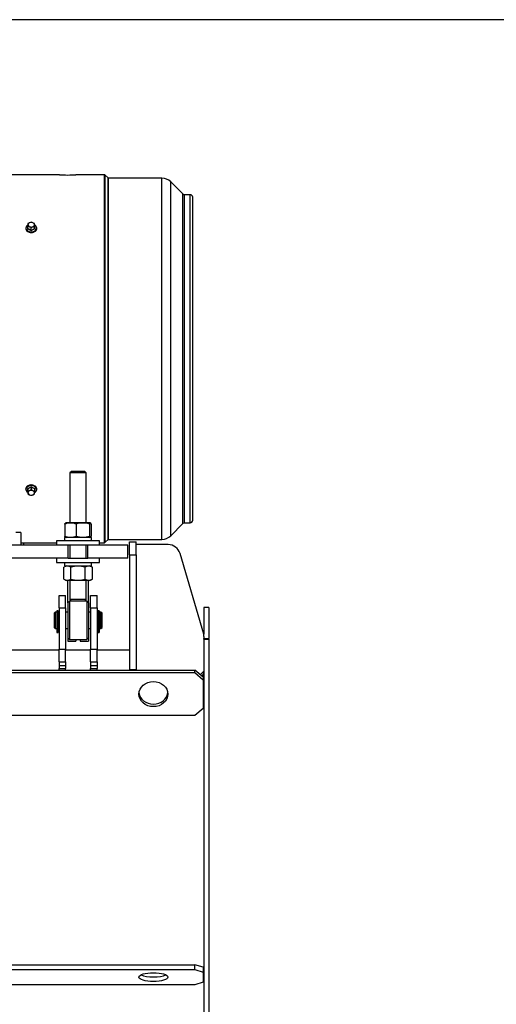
# Model space of a CAD drawing. Header units: millimetres. Extents: x 0 to 415, y -2 to 292.
# Tile 19 of 19: x 279 to 317, y 213 to 292. Entities that reach past the tile are written whole.
import ezdxf

# ---------------------------------------------------------------- set-up
doc = ezdxf.new("R2010")
doc.units = ezdxf.units.MM
for name, color, linetype in [('20_5', 7, 'Continuous'), ('Default', 7, 'Continuous'), ('HEX_FLANGE_BOLT_', 7, 'Continuous'), ('HMC3-225_FAN_COV', 7, 'Continuous'), ('NAKRĘTKA_M20-OCY', 7, 'Continuous'), ('OGRANICZNIK_SILN', 7, 'Continuous'), ('PLYTKA_OSADCZA_S', 7, 'Continuous'), ('PODKŁADKA_OKR._D', 7, 'Continuous'), ('PRĘT_GWINTOWANY', 7, 'Continuous'), ('PŁASZCZ', 7, 'Continuous'), ('PŁYTA_PODSTAWY_S', 7, 'Continuous'), ('SWORZEŃ', 7, 'Continuous'), ('TULEJKA', 7, 'Continuous'), ('UCHO', 7, 'Continuous'), ('WSPORNIK_A', 7, 'Continuous'), ('WSPORNIK_B', 7, 'Continuous'), ('WSPORNIK_C', 7, 'Continuous'), ('WSPORNIK_D', 7, 'Continuous')]:
    doc.layers.add(name, color=color, linetype=linetype)

# ---------------------------------------------------------------- blocks, each defined once
blk = doc.blocks.new('SE3')
at = {"layer": '20_5', "color": 7, "linetype": 'Continuous'}
for p, q in [((284.329, 250.294), (282.146, 250.294)), ((282.146, 250.294), (282.146, 250.027)), ((284.329, 250.027), (284.329, 250.294)), ((282.146, 248.294), (282.146, 248.027)), ((284.329, 248.027), (284.329, 248.294)), ((282.146, 248.027), (284.329, 248.027))]:
    blk.add_line(p, q, dxfattribs=at)
at = {"layer": 'HEX_FLANGE_BOLT_', "color": 7, "linetype": 'Continuous'}
for p, q in [((279.199, 275.259), (279.199, 275.359)), ((279.199, 275.137), (279.199, 275.259)), ((279.337, 275.652), (279.204, 275.581)), ((279.204, 275.581), (279.204, 275.489)), ((279.204, 275.489), (279.204, 275.363)), ((279.204, 275.145), (279.204, 275.363)), ((279.204, 275.363), (279.337, 275.326)), ((279.471, 275.69), (279.337, 275.652)), ((279.337, 275.326), (279.471, 275.254)), ((279.604, 275.652), (279.471, 275.69)), ((279.471, 275.254), (279.604, 275.326)), ((279.471, 275.036), (279.471, 275.254)), ((279.737, 275.581), (279.604, 275.652)), ((279.604, 275.326), (279.737, 275.363)), ((279.737, 275.489), (279.737, 275.581)), ((279.737, 275.363), (279.737, 275.489)), ((279.737, 275.145), (279.737, 275.363)), ((279.742, 275.359), (279.742, 275.259)), ((279.742, 275.259), (279.742, 275.137)), ((279.204, 275.145), (279.471, 275.036)), ((279.471, 275.036), (279.737, 275.145)), ((279.199, 254.128), (279.199, 254.25)), ((279.199, 254.028), (279.199, 254.128)), ((279.471, 254.351), (279.204, 254.243)), ((279.204, 254.243), (279.204, 254.024)), ((279.337, 254.062), (279.204, 254.024)), ((279.204, 254.024), (279.204, 253.898)), ((279.204, 253.898), (279.204, 253.806)), ((279.204, 253.806), (279.337, 253.735)), ((279.471, 254.133), (279.337, 254.062)), ((279.737, 254.243), (279.471, 254.351)), ((279.471, 254.351), (279.471, 254.133)), ((279.604, 254.062), (279.471, 254.133)), ((279.737, 254.024), (279.604, 254.062)), ((279.604, 253.735), (279.737, 253.806)), ((279.737, 254.243), (279.737, 254.024)), ((279.737, 253.898), (279.737, 254.024)), ((279.737, 253.806), (279.737, 253.898)), ((279.742, 254.25), (279.742, 254.128)), ((279.742, 254.128), (279.742, 254.028)), ((279.337, 253.735), (279.471, 253.698)), ((279.471, 253.698), (279.604, 253.735))]:
    blk.add_line(p, q, dxfattribs=at)
for centre, radius, start, end in [((278.943, 274.124), 1.045, 59.71753, 75.86717), ((279.999, 274.121), 1.048, 104.15368, 120.26163), ((278.942, 255.266), 1.048, 284.15368, 300.26163), ((279.998, 255.264), 1.045, 239.71753, 255.86717)]:
    blk.add_arc(centre, radius, start, end, dxfattribs=at)
for centre, major_axis, start_param, end_param in [((279.471, 275.219), (0.429, 0), 2.68996, 3.141593), ((279.471, 275.219), (0.429, 0), 3.141593, 6.283185), ((279.471, 275.219), (0.429, 0), 2.257578, 2.68996), ((279.471, 275.489), (-0.267, 0), 5.235988, 6.283185), ((279.471, 275.489), (-0.267, 0), 0, 1.047198), ((279.471, 275.489), (-0.267, 0), 4.18879, 5.235988), ((279.471, 275.489), (0.267, 0), 4.18879, 5.235988), ((279.471, 275.489), (-0.267, 0), 3.141593, 4.18879), ((279.471, 275.489), (0.267, 0), 5.235988, 6.283185), ((279.471, 275.219), (0.429, 0), 0, 0.896468), ((279.471, 254.169), (0.429, 0), 0, 4.031901), ((279.471, 253.898), (-0.267, 0), 5.235988, 6.283185), ((279.471, 253.898), (-0.267, 0), 0, 1.047198), ((279.471, 253.898), (-0.267, 0), 4.18879, 5.235988), ((279.471, 253.898), (-0.267, 0), 3.141593, 4.18879), ((279.471, 253.898), (0.267, 0), 5.235988, 6.283185), ((279.471, 254.169), (0.429, 0), 5.397283, 6.283185), ((279.471, 253.898), (0.267, 0), 4.18879, 5.235988)]:
    blk.add_ellipse(centre, major_axis=major_axis, ratio=0.707107, start_param=start_param, end_param=end_param, dxfattribs=at)
for points, knots in [([(279.017, 275.194), (279.019, 275.171), (279.024, 275.116), (279.072, 275.022), (279.172, 274.936), (279.305, 274.881), (279.418, 274.858), (279.471, 274.864), (279.477, 274.865)], [0, 0, 0, 0, 0.118259, 0.328168, 0.540523, 0.757515, 0.976599, 1, 1, 1, 1]), ([(279.204, 275.462), (279.203, 275.462), (279.159, 275.439), (279.103, 275.402), (279.078, 275.355), (279.071, 275.341)], [0.8876609, 0.8876609, 0.8876609, 0.8876609, 0.8886282, 0.9715712, 1, 1, 1, 1]), ([(279.477, 274.865), (279.528, 274.867), (279.62, 274.874), (279.758, 274.929), (279.864, 275.016), (279.924, 275.127), (279.928, 275.246), (279.877, 275.356), (279.804, 275.424), (279.753, 275.454), (279.74, 275.461)], [0, 0, 0, 0, 0.0734815, 0.1560413, 0.2390258, 0.3217574, 0.4024636, 0.4814479, 0.5607839, 0.5853091, 0.5853091, 0.5853091, 0.5853091]), ([(279.459, 254.521), (279.416, 254.52), (279.33, 254.516), (279.196, 254.465), (279.086, 254.382), (279.026, 254.283), (279.019, 254.221), (279.017, 254.193)], [0, 0, 0, 0, 0.171463, 0.397823, 0.625338, 0.852555, 1, 1, 1, 1]), ([(279.017, 254.193), (279.019, 254.17), (279.024, 254.115), (279.073, 254.021), (279.145, 253.958), (279.193, 253.931), (279.201, 253.926)], [0, 0, 0, 0, 0.0602979, 0.1673264, 0.275602, 0.2983853, 0.2983853, 0.2983853, 0.2983853]), ([(279.917, 254.183), (279.919, 254.206), (279.924, 254.261), (279.875, 254.355), (279.781, 254.444), (279.651, 254.503), (279.533, 254.528), (279.473, 254.522), (279.459, 254.521)], [0, 0, 0, 0, 0.110886, 0.316747, 0.523523, 0.734908, 0.948628, 1, 1, 1, 1]), ([(279.739, 253.926), (279.743, 253.928), (279.789, 253.953), (279.863, 254.014), (279.919, 254.108), (279.918, 254.163), (279.917, 254.183)], [0.7105002, 0.7105002, 0.7105002, 0.7105002, 0.7223699, 0.8353739, 0.9480337, 1, 1, 1, 1])]:
    blk.add_open_spline(points, degree=3, knots=knots, dxfattribs=at)
at = {"layer": 'HMC3-225_FAN_COV', "color": 7, "linetype": 'Continuous'}
for p, q in [((281.737, 279.507), (276.471, 279.507)), ((285.362, 279.507), (283.071, 279.507)), ((285.362, 249.88), (285.362, 279.507)), ((285.433, 249.91), (285.433, 279.478)), ((285.651, 279.26), (285.433, 279.478)), ((285.651, 250.127), (285.651, 279.26)), ((285.698, 250.147), (285.698, 279.24)), ((289.99, 279.24), (285.698, 279.24)), ((289.99, 250.147), (289.99, 279.24)), ((290.697, 250.44), (290.697, 278.947)), ((291.679, 277.966), (290.697, 278.947)), ((291.679, 251.422), (291.679, 277.966)), ((291.82, 251.48), (291.82, 277.907)), ((292.271, 277.907), (291.82, 277.907)), ((292.271, 251.48), (292.271, 277.907)), ((292.471, 251.68), (292.471, 277.707)), ((290.697, 250.44), (291.679, 251.422)), ((291.82, 251.48), (292.271, 251.48)), ((278.637, 249.88), (281.504, 249.88)), ((284.971, 249.88), (285.362, 249.88)), ((285.433, 249.91), (285.651, 250.127)), ((285.698, 250.147), (289.99, 250.147))]:
    blk.add_line(p, q, dxfattribs=at)
for centre, radius, start, end in [((282.404, 294.306), 14.814, 267.42062, 272.57938), ((285.362, 279.407), 0.1, 45, 90), ((285.698, 279.307), 0.0667, 225, 270), ((289.99, 278.24), 1, 45, 90), ((291.82, 278.107), 0.2, 225, 270), ((292.271, 277.707), 0.2, 0, 90), ((291.82, 251.28), 0.2, 90, 135), ((292.271, 251.68), 0.2, 270, 0), ((285.362, 249.98), 0.1, 270, 315), ((285.698, 250.08), 0.0667, 90, 135), ((289.99, 251.147), 1, 270, 315)]:
    blk.add_arc(centre, radius, start, end, dxfattribs=at)
for points, knots in [([(279.672, 274.9), (279.668, 274.897), (279.652, 274.884), (279.62, 274.865), (279.573, 274.847), (279.523, 274.836), (279.471, 274.832), (279.418, 274.836), (279.368, 274.847), (279.321, 274.865), (279.29, 274.884), (279.274, 274.896), (279.27, 274.899)], [0.2268617, 0.2268617, 0.2268617, 0.2268617, 0.2500561, 0.3120298, 0.3749948, 0.4380169, 0.5000084, 0.5619201, 0.6249211, 0.6877626, 0.749774, 0.7699341, 0.7699341, 0.7699341, 0.7699341]), ([(279.268, 254.487), (279.272, 254.49), (279.289, 254.503), (279.321, 254.522), (279.368, 254.54), (279.418, 254.552), (279.47, 254.555), (279.523, 254.552), (279.573, 254.54), (279.62, 254.522), (279.652, 254.503), (279.669, 254.49), (279.673, 254.487)], [0.2257566, 0.2257566, 0.2257566, 0.2257566, 0.2500561, 0.3120298, 0.3749948, 0.4380169, 0.5000084, 0.5619201, 0.6249211, 0.6877626, 0.749774, 0.7743591, 0.7743591, 0.7743591, 0.7743591])]:
    blk.add_open_spline(points, degree=3, knots=knots, dxfattribs=at)
at = {"layer": 'NAKRĘTKA_M20-OCY', "color": 7, "linetype": 'Continuous'}
for p, q in [((282.171, 251.375), (282.171, 250.412)), ((282.287, 251.494), (282.222, 251.456)), ((282.287, 251.494), (284.187, 251.494)), ((283.087, 251.375), (283.087, 250.412)), ((284.154, 251.375), (284.154, 250.412)), ((284.252, 251.456), (284.187, 251.494)), ((284.304, 251.375), (284.304, 250.412)), ((282.222, 250.331), (282.287, 250.294)), ((284.187, 250.294), (284.252, 250.331)), ((282.287, 248.027), (282.081, 247.908)), ((282.082, 246.945), (282.082, 247.909)), ((282.66, 246.945), (282.66, 247.909)), ((283.815, 246.945), (283.815, 247.909)), ((284.393, 247.908), (284.187, 248.027)), ((284.392, 246.945), (284.392, 247.909)), ((282.081, 246.946), (282.287, 246.827)), ((284.187, 246.827), (282.287, 246.827)), ((284.187, 246.827), (284.393, 246.946))]:
    blk.add_line(p, q, dxfattribs=at)
for centre, radius, start, end in [((282.629, 250.231), 1.233, 68.18549, 111.81451), ((283.62, 249.81), 1.653, 71.18216, 108.81784), ((282.629, 251.557), 1.233, 248.18549, 291.81451), ((283.62, 251.961), 1.639, 251.00886, 288.99114), ((282.371, 247.478), 0.518, 56.1507, 123.8493), ((284.103, 247.478), 0.518, 56.1507, 123.8493), ((282.371, 247.376), 0.518, 236.1507, 303.8493), ((283.237, 248.769), 1.913, 252.43284, 287.56716), ((284.103, 247.376), 0.518, 236.1507, 303.8493)]:
    blk.add_arc(centre, radius, start, end, dxfattribs=at)
for points, knots in [([(282.171, 251.375), (282.19, 251.419), (282.208, 251.441), (282.218, 251.454), (282.229, 251.46)], [0, 0, 0, 0.25, 0.25, 0.3865151, 0.3865151, 0.3865151]), ([(284.304, 251.375), (284.284, 251.419), (284.267, 251.441), (284.247, 251.465), (284.229, 251.465), (284.21, 251.465), (284.191, 251.441), (284.173, 251.419), (284.154, 251.375)], [0, 0, 0, 0.25, 0.25, 0.5, 0.5, 0.75, 0.75, 1, 1, 1]), ([(282.229, 250.328), (282.218, 250.334), (282.208, 250.347), (282.19, 250.368), (282.171, 250.412)], [0.6147594, 0.6147594, 0.6147594, 0.75, 0.75, 1, 1, 1]), ([(284.154, 250.412), (284.173, 250.368), (284.191, 250.347), (284.21, 250.323), (284.229, 250.323), (284.247, 250.322), (284.267, 250.347), (284.284, 250.368), (284.304, 250.412)], [0, 0, 0, 0.25, 0.25, 0.5, 0.5, 0.75, 0.75, 1, 1, 1]), ([(283.815, 247.909), (283.664, 247.952), (283.528, 247.974), (283.379, 247.998), (283.237, 247.998), (283.094, 247.998), (282.944, 247.974), (282.81, 247.952), (282.66, 247.909)], [0, 0, 0, 0.25, 0.25, 0.5, 0.5, 0.75, 0.75, 1, 1, 1])]:
    blk.add_open_spline(points, degree=2, knots=knots, dxfattribs=at)
at = {"layer": 'OGRANICZNIK_SILN', "color": 7, "linetype": 'Continuous'}
for p, q in [((278.637, 250.694), (278.237, 250.694)), ((278.637, 250.694), (278.637, 249.694)), ((278.837, 249.88), (278.837, 249.694))]:
    blk.add_line(p, q, dxfattribs=at)
at = {"layer": 'PLYTKA_OSADCZA_S', "color": 7, "linetype": 'Continuous'}
for p, q in [((281.536, 244.401), (281.536, 244.391)), ((281.636, 244.401), (281.536, 244.401)), ((281.536, 244.391), (281.636, 244.391)), ((281.536, 244.391), (281.536, 242.647)), ((281.636, 244.401), (281.636, 244.391)), ((281.636, 244.391), (281.636, 242.647)), ((284.839, 244.401), (284.839, 244.391)), ((284.939, 244.401), (284.839, 244.401)), ((284.839, 244.391), (284.939, 244.391)), ((284.839, 244.391), (284.839, 242.647)), ((284.939, 244.401), (284.939, 244.391)), ((284.939, 244.391), (284.939, 242.647)), ((281.536, 242.647), (281.636, 242.647)), ((284.839, 242.647), (284.939, 242.647))]:
    blk.add_line(p, q, dxfattribs=at)
at = {"layer": 'PODKŁADKA_OKR._D', "color": 7, "linetype": 'Continuous'}
for p, q in [((284.971, 250.027), (281.504, 250.027)), ((281.504, 250.027), (281.504, 249.694)), ((284.971, 249.694), (284.971, 250.027)), ((284.037, 249.694), (282.437, 249.694)), ((281.504, 248.627), (281.504, 248.294)), ((281.504, 248.294), (284.971, 248.294)), ((282.437, 248.627), (284.037, 248.627)), ((284.971, 248.294), (284.971, 248.627))]:
    blk.add_line(p, q, dxfattribs=at)
at = {"layer": 'PRĘT_GWINTOWANY', "color": 7, "linetype": 'Continuous'}
for p, q in [((282.704, 255.627), (282.571, 255.494)), ((283.904, 255.494), (282.571, 255.494)), ((282.571, 255.494), (282.571, 251.494)), ((283.771, 255.627), (282.704, 255.627)), ((283.904, 255.494), (283.771, 255.627)), ((283.904, 251.494), (283.904, 255.494)), ((282.571, 249.694), (282.571, 248.627)), ((283.904, 248.627), (283.904, 249.694)), ((282.571, 246.827), (282.571, 245.294)), ((283.904, 245.294), (283.904, 246.827)), ((283.904, 245.294), (282.571, 245.294)), ((282.571, 245.294), (282.704, 245.16)), ((283.771, 245.16), (282.704, 245.16)), ((283.771, 245.16), (283.904, 245.294))]:
    blk.add_line(p, q, dxfattribs=at)
at = {"layer": 'PŁASZCZ', "color": 7, "linetype": 'Continuous'}
for p, q in [((293.371, 244.66), (293.371, 242.526)), ((293.771, 244.66), (293.371, 244.66)), ((293.771, 244.66), (293.771, 242.17)), ((293.371, 242.315), (293.371, 242.17)), ((293.371, 242.17), (293.771, 242.17)), ((293.371, 242.117), (293.371, 242.17)), ((293.371, 242.117), (293.771, 242.117)), ((293.371, 242.117), (293.371, 185.641)), ((293.771, 242.117), (293.771, 242.17)), ((293.771, 242.117), (293.771, 160.327)), ((281.704, 241.227), (253.437, 241.227)), ((284.237, 241.227), (282.237, 241.227)), ((287.371, 241.227), (284.771, 241.227))]:
    blk.add_line(p, q, dxfattribs=at)
for centre, start, end in [((292.788, 239.523), 316.53971, 358.20443), ((292.788, 239.474), 320.21732, 358.16066)]:
    blk.add_arc(centre, 0.583, start, end, dxfattribs=at)
at = {"layer": 'PŁYTA_PODSTAWY_S', "color": 7, "linetype": 'Continuous'}
for p, q in [((282.437, 249.694), (252.704, 249.694)), ((282.437, 248.627), (282.437, 249.694)), ((287.237, 249.694), (284.037, 249.694)), ((284.037, 248.627), (284.037, 249.694)), ((287.237, 248.627), (287.237, 249.694)), ((282.437, 248.627), (252.704, 248.627)), ((287.237, 248.627), (284.037, 248.627))]:
    blk.add_line(p, q, dxfattribs=at)
at = {"layer": 'SWORZEŃ', "color": 7, "linetype": 'Continuous'}
for p, q in [((281.404, 244.294), (281.304, 244.194)), ((281.404, 244.294), (281.404, 242.96)), ((281.534, 244.294), (281.404, 244.294)), ((281.534, 244.294), (281.534, 242.96)), ((281.637, 244.294), (281.637, 242.96)), ((281.704, 244.294), (281.637, 244.294)), ((282.404, 244.294), (282.237, 244.294)), ((284.237, 244.294), (284.071, 244.294)), ((284.837, 244.294), (284.771, 244.294)), ((284.837, 244.294), (284.837, 242.96)), ((284.941, 244.294), (284.941, 242.96)), ((285.071, 244.294), (284.941, 244.294)), ((285.071, 242.96), (285.071, 244.294)), ((285.171, 244.194), (285.071, 244.294)), ((281.304, 244.194), (281.304, 243.06)), ((281.536, 244.127), (281.534, 244.127)), ((281.637, 244.127), (281.636, 244.127)), ((284.839, 244.127), (284.837, 244.127)), ((284.941, 244.127), (284.939, 244.127)), ((285.171, 243.06), (285.171, 244.194)), ((281.304, 243.06), (281.404, 242.96)), ((281.404, 242.96), (281.534, 242.96)), ((281.534, 243.127), (281.536, 243.127)), ((281.636, 243.127), (281.637, 243.127)), ((281.637, 242.96), (281.704, 242.96)), ((282.237, 242.96), (282.404, 242.96)), ((284.071, 242.96), (284.237, 242.96)), ((284.771, 242.96), (284.837, 242.96)), ((284.837, 243.127), (284.839, 243.127)), ((284.939, 243.127), (284.941, 243.127)), ((284.941, 242.96), (285.071, 242.96)), ((285.071, 242.96), (285.171, 243.06))]:
    blk.add_line(p, q, dxfattribs=at)
at = {"layer": 'TULEJKA', "color": 7, "linetype": 'Continuous'}
for p, q in [((282.537, 245.16), (282.404, 245.027)), ((282.404, 245.027), (282.404, 242.227)), ((282.537, 245.16), (282.537, 242.094)), ((282.704, 245.16), (282.537, 245.16)), ((283.937, 245.16), (283.771, 245.16)), ((283.937, 245.16), (283.937, 242.094)), ((284.071, 245.027), (283.937, 245.16)), ((284.071, 245.027), (284.071, 242.227)), ((282.404, 242.227), (282.537, 242.094)), ((282.537, 242.094), (283.937, 242.094)), ((283.937, 242.094), (284.071, 242.227))]:
    blk.add_line(p, q, dxfattribs=at)
at = {"layer": 'UCHO', "color": 7, "linetype": 'Continuous'}
for p, q in [((282.404, 245.027), (282.404, 246.827)), ((284.071, 245.027), (284.071, 246.827)), ((282.404, 242.227), (282.404, 241.96)), ((282.404, 241.96), (283.071, 241.96)), ((283.071, 242.094), (283.071, 241.96)), ((283.404, 242.094), (283.404, 241.96)), ((283.404, 241.96), (284.071, 241.96)), ((284.071, 242.227), (284.071, 241.96))]:
    blk.add_line(p, q, dxfattribs=at)
at = {"layer": 'WSPORNIK_A', "color": 7, "linetype": 'Continuous'}
for p, q in [((281.704, 244.627), (281.704, 245.627)), ((281.704, 245.627), (282.237, 245.627)), ((282.237, 244.627), (282.237, 245.627)), ((284.237, 244.627), (284.237, 245.627)), ((284.237, 245.627), (284.771, 245.627)), ((284.771, 244.627), (284.771, 245.627)), ((281.704, 244.627), (281.704, 241.294)), ((281.704, 244.627), (282.237, 244.627)), ((282.237, 244.627), (282.237, 241.294)), ((284.237, 244.627), (284.237, 241.294)), ((284.237, 244.627), (284.771, 244.627)), ((284.771, 244.627), (284.771, 241.294)), ((281.704, 240.294), (281.704, 241.294)), ((281.704, 241.294), (282.237, 241.294)), ((282.237, 240.294), (282.237, 241.294)), ((284.237, 240.294), (284.237, 241.294)), ((284.237, 241.294), (284.771, 241.294)), ((284.771, 240.294), (284.771, 241.294)), ((281.704, 240.294), (281.704, 239.987)), ((281.704, 240.294), (282.237, 240.294)), ((282.237, 240.294), (282.237, 239.987)), ((284.237, 240.294), (284.237, 239.987)), ((284.237, 240.294), (284.771, 240.294)), ((284.771, 240.294), (284.771, 239.987)), ((281.704, 239.987), (281.704, 239.751)), ((281.704, 239.987), (282.237, 239.987)), ((281.704, 239.618), (281.704, 239.751)), ((281.704, 239.751), (282.237, 239.751)), ((282.237, 239.987), (282.237, 239.751)), ((282.237, 239.618), (282.237, 239.751)), ((284.237, 239.987), (284.237, 239.751)), ((284.237, 239.987), (284.771, 239.987)), ((284.237, 239.618), (284.237, 239.751)), ((284.237, 239.751), (284.771, 239.751)), ((284.771, 239.987), (284.771, 239.751)), ((284.771, 239.618), (284.771, 239.751))]:
    blk.add_line(p, q, dxfattribs=at)
at = {"layer": 'WSPORNIK_B', "color": 7, "linetype": 'Continuous'}
for p, q in [((221.571, 239.618), (292.637, 239.618)), ((292.637, 239.418), (292.637, 239.618)), ((293.304, 239.041), (292.637, 239.618)), ((221.571, 239.418), (292.637, 239.418)), ((292.637, 239.418), (293.304, 238.841)), ((293.304, 239.041), (293.304, 238.841)), ((293.304, 238.841), (293.304, 236.532)), ((293.304, 236.532), (292.637, 235.954)), ((292.637, 235.954), (221.571, 235.954)), ((221.571, 215.889), (292.637, 215.889)), ((292.637, 215.509), (292.637, 215.889)), ((293.304, 215.683), (292.637, 215.889)), ((221.571, 215.509), (292.637, 215.509)), ((292.637, 215.509), (293.304, 215.303)), ((293.304, 215.683), (293.304, 215.303)), ((293.304, 215.303), (293.304, 214.479)), ((292.637, 214.273), (221.571, 214.273)), ((293.304, 214.479), (292.637, 214.273))]:
    blk.add_line(p, q, dxfattribs=at)
for centre, major_axis, ratio in [((289.304, 237.686), (-1.167, 0), 0.866025), ((289.304, 214.891), (1.167, 0), 0.309017)]:
    blk.add_ellipse(centre, major_axis=major_axis, ratio=ratio, dxfattribs=at)
for centre, major_axis, ratio, start_param, end_param in [((289.304, 237.886), (-1.167, 0), 0.866025, 0.099137, 3.042456), ((289.304, 215.271), (1.167, 0), 0.309017, 3.697369, 5.727409)]:
    blk.add_ellipse(centre, major_axis=major_axis, ratio=ratio, start_param=start_param, end_param=end_param, dxfattribs=at)
at = {"layer": 'WSPORNIK_C', "color": 7, "linetype": 'Continuous'}
for p, q in [((287.371, 248.915), (287.371, 249.96)), ((287.371, 249.96), (287.904, 249.96)), ((287.904, 248.915), (287.904, 249.96)), ((287.371, 248.915), (287.371, 239.676)), ((287.371, 248.915), (287.904, 248.915)), ((287.904, 248.915), (287.904, 239.676)), ((287.371, 239.676), (287.371, 239.618)), ((287.371, 239.676), (287.904, 239.676)), ((287.904, 239.676), (287.904, 239.618))]:
    blk.add_line(p, q, dxfattribs=at)
at = {"layer": 'WSPORNIK_D', "color": 7, "linetype": 'Continuous'}
for p, q in [((290.491, 249.726), (287.904, 249.726)), ((293.371, 242.526), (291.449, 249.011)), ((293.371, 242.315), (293.371, 242.526)), ((293.371, 239.526), (293.08, 239.235))]:
    blk.add_line(p, q, dxfattribs=at)
blk.add_arc((290.491, 248.726), 1, 16.50436, 90, dxfattribs=at)

msp = doc.modelspace()

# ---------------------------------------------------------------- linework, layer by layer
at = {"layer": 'Default', "color": 7, "linetype": 'Continuous'}
msp.add_line((415, 292), (5, 292), dxfattribs=at)

# ---------------------------------------------------------------- block references
at = {"layer": 'Default'}
msp.add_blockref('SE3', (0, 0), dxfattribs=at)

doc.saveas('drawing.dxf')
